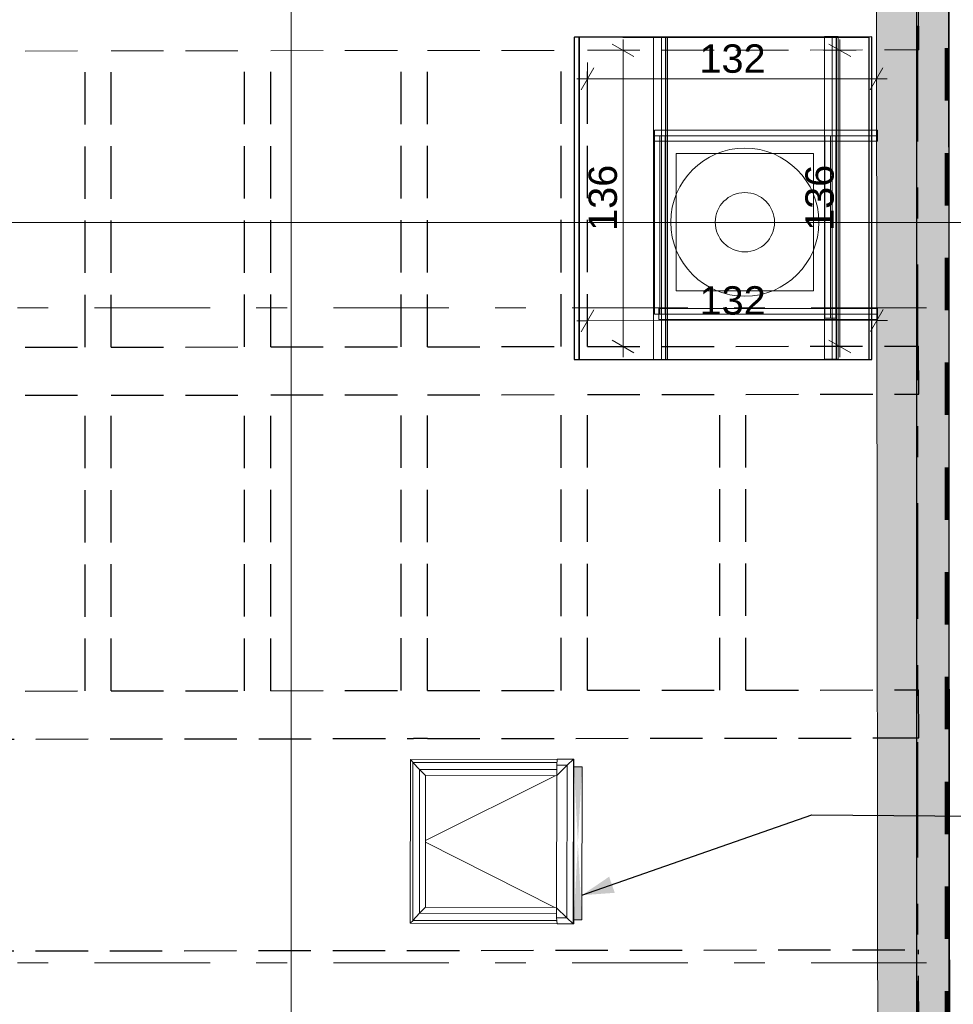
# Model space of a CAD drawing. Header units: centimetres. Extents: x -204 to 5262, y -330 to 4352.
# Tile 9 of 18: x 231 to 658, y 1215 to 1666. Entities that reach past the tile are written whole.
import ezdxf
from ezdxf.enums import TextEntityAlignment as Align

# ---------------------------------------------------------------- set-up
doc = ezdxf.new("R2010")
doc.units = ezdxf.units.CM
doc.header["$MEASUREMENT"] = 0
for name, pattern in [('Krawędzie ukryte', [34, 24, -10]), ('Przerywana', [48, 24, -24]), ('Przerywana podwójnie', [109.361107, 52.916665, -21.166666, 14.111111, -21.166666])]:
    doc.linetypes.add(name, pattern=pattern)
doc.layers.add('103-Z Zakres opracowania_Nr_pióra__255', color=7, linetype='Continuous', lineweight=140, true_color=0x00a400)
doc.layers.add('280-A Dachy Powłoki_Nr_pióra__83', color=7, linetype='Continuous', lineweight=20, true_color=0xe4d7b4)
for name, color, linetype, lineweight in [('199-Z Wymiary i opisy_Nr_pióra__11', 7, 'Continuous', 0), ('201-A Ppoż_Nr_pióra__31', 1, 'Continuous', 30), ('280-A Dachy Powłoki_Nr_pióra__13', 7, 'Continuous', 25), ('299-A Wymiary Opisy_Nr_pióra__11', 7, 'Continuous', 0), ('410-K Osie główne_Nr_pióra__11', 7, 'Continuous', 0), ('420-K Ściany_Nr_pióra__27', 7, 'Continuous', 20), ('450-K Belki nośne_Nr_pióra__12', 7, 'Continuous', 13), ('450-K Belki nośne_Nr_pióra__13', 7, 'Continuous', 25), ('450-K Belki_Nr_pióra__13', 7, 'Continuous', 25), ('840-G Znaczniki ogólne_Nr_pióra__11', 7, 'Continuous', 0), ('Nowe_440-K Słupy stalowe_Nr_pióra__135', 5, 'Continuous', 20), ('Nowe_451-K Belki stalowe_Nr_pióra__135', 5, 'Continuous', 20), ('Nowe_520-I Went_Klim_Nr_pióra__135', 5, 'Continuous', 20)]:
    doc.layers.add(name, color=color, linetype=linetype, lineweight=lineweight)
for name, color, linetype in [('280-A Dachy Powłoki', 7, 'Continuous'), ('299-A Wymiary Opisy', 7, 'Continuous'), ('410-K Osie główne', 7, 'Continuous'), ('420-K Ściany', 7, 'Continuous'), ('450-K Belki', 7, 'Continuous'), ('450-K Belki nośne', 7, 'Continuous'), ('840-G Znaczniki ogólne', 7, 'Continuous'), ('Nowe_440-K Słupy stalowe', 7, 'Continuous'), ('Nowe_451-K Belki stalowe', 7, 'Continuous'), ('Nowe_520-I Went_Klim', 7, 'Continuous')]:
    doc.layers.add(name, color=color, linetype=linetype)
doc.styles.add('STYL_AUTOMATYCZNY_1', font='arial.ttf')
doc.styles.add('STYL_AUTOMATYCZNY_2', font='arial.ttf')
doc.linetypes.add('PPOZ REI 60', pattern='A,0,[1,PW.02 RZUT KONSTRUKCJI1.Shx,S=1.984127,R=0,X=0,Y=0],-400,0', length=400)
doc.dimstyles.new('STYL_AUTOMATYCZNY__1', dxfattribs={"dimtxt": 13, "dimasz": 7.6, "dimexe": 0.18, "dimexo": 0.0625, "dimgap": 0, "dimtad": 1, "dimdec": 0, "dimzin": 0, "dimdsep": 46, "dimtxsty": 'STYL_AUTOMATYCZNY_2', "dimblk": 'ARROWHEAD_2', "dimblk1": 'ARROWHEAD_2', "dimblk2": 'ARROWHEAD_2', "dimcen": 0.09, "dimclrd": 7, "dimclre": 7, "dimclrt": 7, "dimadec": 0, "dimazin": 0, "dimtfac": 1, "dimtdec": 4, "dimtmove": 0, "dimatfit": 3, "dimfxl": 0, "dimtolj": 1, "dimtzin": 0, "dimarcsym": 0})
doc.dimstyles.new('STYL_AUTOMATYCZNY__2', dxfattribs={"dimtxt": 13, "dimasz": 7.6, "dimexe": 0.18, "dimexo": 0.0625, "dimgap": 0, "dimtad": 1, "dimtih": 1, "dimtoh": 1, "dimdec": 0, "dimzin": 0, "dimdsep": 46, "dimtxsty": 'STYL_AUTOMATYCZNY_2', "dimblk": 'ARROWHEAD_2', "dimblk1": 'ARROWHEAD_2', "dimblk2": 'ARROWHEAD_2', "dimcen": 0.09, "dimclrd": 7, "dimclre": 7, "dimclrt": 7, "dimadec": 0, "dimazin": 0, "dimtfac": 1, "dimtdec": 4, "dimtmove": 0, "dimatfit": 3, "dimfxl": 0, "dimtolj": 1, "dimtzin": 0, "dimarcsym": 0})
doc.dimstyles.new('STYL_AUTOMATYCZNY__3', dxfattribs={"dimtxt": 0.18, "dimasz": 14.592, "dimexe": 0.18, "dimexo": 0.0625, "dimgap": 0, "dimtad": 0, "dimtih": 1, "dimtoh": 1, "dimdec": 4, "dimzin": 0, "dimdsep": 46, "dimcen": 0.09, "dimadec": 0, "dimazin": 0, "dimtfac": 1, "dimtdec": 4, "dimtmove": 0, "dimatfit": 3, "dimldrblk": 'ARROWHEAD_5', "dimfxl": 0, "dimtolj": 1, "dimtzin": 0, "dimarcsym": 0})

# ---------------------------------------------------------------- blocks, each defined once
blk = doc.blocks.new('Belka IPE[1]_1', base_point=(524.69, 1657.86))
at = {"layer": 'Nowe_451-K Belki stalowe_Nr_pióra__135', "color": 5, "linetype": 'Continuous', "lineweight": 20}
for p, q in [((526.55, 1657.86), (521.08, 1657.86)), ((521.08, 1657.86), (521.08, 1510.19)), ((524.69, 1657.86), (524.69, 1510.19)), ((526.6, 1657.86), (526.55, 1657.86)), ((526.55, 1657.86), (526.55, 1510.19)), ((527.38, 1657.86), (526.6, 1657.86)), ((526.6, 1657.86), (526.6, 1510.19)), ((527.43, 1657.86), (527.38, 1657.86)), ((527.38, 1657.86), (527.38, 1510.19)), ((527.43, 1657.86), (527.43, 1510.19)), ((526.55, 1510.19), (521.08, 1510.19)), ((526.6, 1510.19), (526.55, 1510.19)), ((527.38, 1510.19), (526.6, 1510.19)), ((527.43, 1510.19), (527.38, 1510.19))]:
    blk.add_line(p, q, dxfattribs=at)
blk = doc.blocks.new('Belka IPE[2]_1', base_point=(602.87, 1658.1))
at = {"layer": 'Nowe_451-K Belki stalowe_Nr_pióra__135', "color": 5, "linetype": 'Continuous', "lineweight": 20}
for p, q in [((604.74, 1658.1), (599.26, 1658.1)), ((599.26, 1658.1), (599.26, 1510.34)), ((602.87, 1658.1), (602.87, 1510.34)), ((604.79, 1658.1), (604.74, 1658.1)), ((604.74, 1658.1), (604.74, 1510.34)), ((605.56, 1658.1), (604.79, 1658.1)), ((604.79, 1658.1), (604.79, 1510.34)), ((605.61, 1658.1), (605.56, 1658.1)), ((605.56, 1658.1), (605.56, 1510.34)), ((605.61, 1658.1), (605.61, 1510.34)), ((604.74, 1510.34), (599.26, 1510.34)), ((604.79, 1510.34), (604.74, 1510.34)), ((605.56, 1510.34), (604.79, 1510.34)), ((605.61, 1510.34), (605.56, 1510.34))]:
    blk.add_line(p, q, dxfattribs=at)
blk = doc.blocks.new('Otwór_7_1')
at = {"layer": '280-A Dachy Powłoki', "linetype": 'Continuous', "lineweight": 0, "true_color": 0x000000}
for points in [[(486.42, 1288.58), (488.31, 1323.58), (484.61, 1323.58)], [(486.42, 1288.58), (484.53, 1253.58), (488.22, 1253.58)]]:
    blk.add_hatch(color=18, dxfattribs=at).paths.add_polyline_path(points)
at = {"layer": '280-A Dachy Powłoki_Nr_pióra__83', "color": 254, "linetype": 'Continuous', "lineweight": 20, "true_color": 0xe4d7b4, "flags": 128}
for points in [[(484.61, 1323.58), (484.53, 1253.58)], [(488.31, 1323.58), (484.61, 1323.58)], [(488.22, 1253.58), (488.31, 1323.58)], [(484.53, 1253.58), (488.22, 1253.58)]]:
    blk.add_lwpolyline(points, dxfattribs=at)
blk = doc.blocks.new('Ściana_3_1', base_point=(621.38, 3006.65))
at = {"layer": '420-K Ściany', "linetype": 'Continuous', "lineweight": 0, "true_color": 0x000000}
blk.add_hatch(color=18, dxfattribs=at).paths.add_polyline_path([(654.38, 3006.65), (621.38, 3006.65), (625.08, 56.8), (658.08, 56.8), (655.12, 2413.81), (642.01, 2413.81), (642.01, 2453.81), (655.07, 2453.81)])
at = {"layer": '420-K Ściany_Nr_pióra__27', "color": 7, "linetype": 'Continuous', "lineweight": 20, "flags": 128}
for points in [[(621.38, 3006.65), (625.07, 59.14)], [(658.08, 56.8), (655.12, 2413.81)]]:
    blk.add_lwpolyline(points, dxfattribs=at)
blk = doc.blocks.new('Świetlik rozwierany[1]_1')
at = {"layer": '280-A Dachy Powłoki', "linetype": 'Continuous', "lineweight": 0, "flags": 128}
for points in [[(409.64, 1251.95), (409.74, 1326.95)], [(409.74, 1326.95), (476.97, 1326.87)], [(409.74, 1326.95), (411.02, 1325.65)], [(476.98, 1327.07), (476.75, 1324.37)], [(476.98, 1327.07), (484.36, 1327.06)], [(481.43, 1324.36), (484.36, 1327.06)], [(484.36, 1327.06), (484.26, 1251.66)], [(484.36, 1327.06), (484.62, 1327.06)], [(484.62, 1327.06), (484.52, 1251.66)], [(410.77, 1253.25), (410.86, 1325.65)], [(410.86, 1325.65), (476.85, 1325.57)], [(410.86, 1325.65), (413.89, 1322.41)], [(413.81, 1256.49), (413.89, 1322.41)], [(413.89, 1322.41), (476.74, 1322.33)], [(413.89, 1322.41), (416.69, 1319.59)], [(476.66, 1254.37), (476.66, 1259.07), (476.74, 1319.67), (476.75, 1324.37)], [(476.74, 1319.67), (481.43, 1324.36)], [(476.75, 1324.37), (481.43, 1324.36)], [(481.43, 1324.36), (481.34, 1254.36)], [(416.62, 1259.3), (416.69, 1319.59)], [(416.65, 1289.85), (475.95, 1319.52)], [(416.69, 1319.59), (476.74, 1319.51)], [(416.65, 1289.04), (475.87, 1259.23)], [(416.62, 1259.3), (413.81, 1256.49)], [(416.62, 1259.3), (476.66, 1259.23)], [(481.34, 1254.36), (476.66, 1259.07)], [(413.81, 1256.49), (410.77, 1253.25)], [(413.81, 1256.49), (476.66, 1256.41)], [(476.89, 1251.67), (476.66, 1254.37)], [(476.66, 1254.37), (481.34, 1254.36)], [(484.26, 1251.66), (481.34, 1254.36)], [(410.93, 1253.25), (409.64, 1251.95)], [(409.64, 1251.95), (476.87, 1251.87)], [(410.77, 1253.25), (476.76, 1253.17)], [(476.89, 1251.67), (484.26, 1251.66)], [(484.52, 1251.66), (484.26, 1251.66)]]:
    blk.add_lwpolyline(points, dxfattribs=at)
blk = doc.blocks.new('Dach_1_1', base_point=(9.82, 58.42))
at = {"layer": '280-A Dachy Powłoki_Nr_pióra__13', "color": 7, "linetype": 'Continuous', "lineweight": 25, "flags": 128}
for points in [[(656.3, 3007.65), (656.3, 58.96)], [(656.43, 58.96), (656.43, 3007.65)], [(484.73, 1657.81), (484.78, 1657.81)], [(484.73, 1657.81), (484.73, 1510.12)], [(621.03, 1657.96), (509.34, 1657.83), (484.78, 1657.83)], [(484.78, 1657.83), (484.78, 1657.81)], [(486.98, 1510.12), (486.97, 1657.81)], [(487, 1510.12), (487, 1657.81)], [(487.04, 1657.81), (487.04, 1510.12)], [(506.95, 1657.83), (506.9, 1657.83)], [(506.95, 1657.83), (506.97, 1657.83)], [(506.97, 1657.83), (619.65, 1657.83)], [(619.65, 1657.83), (619.65, 1510.12)], [(621.03, 1510.12), (621.03, 1657.96)], [(484.73, 1510.12), (484.78, 1510.12), (617.45, 1510.12), (621.03, 1510.12)]]:
    blk.add_lwpolyline(points, dxfattribs=at)
at = {"layer": '280-A Dachy Powłoki', "linetype": 'Continuous', "lineweight": 0}
blk.add_blockref('Świetlik rozwierany[1]_1', (0, 0), dxfattribs=at)
blk = doc.blocks.new('Wentylator dachowy poziomego wyrzutu[13]_1', base_point=(562.86, 1573.07))
at = {"layer": 'Nowe_520-I Went_Klim_Nr_pióra__135', "color": 5, "linetype": 'Continuous', "lineweight": 20, "flags": 128}
blk.add_lwpolyline([(596.78, 1573.07, 1), (528.94, 1573.07, 1)], format="xyb", close=True, dxfattribs=at)
blk.add_lwpolyline([(531.44, 1604.49), (531.44, 1541.65), (594.28, 1541.65), (594.28, 1604.49)], close=True, dxfattribs=at)
at = {"layer": 'Nowe_520-I Went_Klim_Nr_pióra__135', "color": 5, "linetype": 'Continuous', "lineweight": 20}
blk.add_circle((562.86, 1573.07), 13.57, dxfattribs=at)
blk = doc.blocks.new('Standardowy znacznik osi[20]_1', base_point=(-163, 1233.81))
at = {"layer": '410-K Osie główne_Nr_pióra__11', "color": 7, "linetype": 'Przerywana podwójnie', "lineweight": 0}
blk.add_line((-63, 1233.81), (1039.92, 1233.81), dxfattribs=at)
at = {"layer": '410-K Osie główne_Nr_pióra__11', "color": 7, "lineweight": 0, "style": 'STYL_AUTOMATYCZNY_1'}
for tag, p in [('AC_MarkerText_1_0', (-178, 1241.31)), ('AC_MarkerText_1_1', (1154.92, 1241.31))]:
    blk.add_attdef(tag, text='', height=15, dxfattribs=at).set_placement(p, align=Align.TOP_CENTER)
blk = doc.blocks.new('Standardowy znacznik osi[21]_1', base_point=(-163, 1533.81))
at = {"layer": '410-K Osie główne_Nr_pióra__11', "color": 7, "linetype": 'Przerywana podwójnie', "lineweight": 0}
blk.add_line((-63, 1533.81), (1039.92, 1533.81), dxfattribs=at)
at = {"layer": '410-K Osie główne_Nr_pióra__11', "color": 7, "lineweight": 0, "style": 'STYL_AUTOMATYCZNY_1'}
for tag, p in [('AC_MarkerText_1_0', (-178, 1541.31)), ('AC_MarkerText_1_1', (1154.92, 1541.31))]:
    blk.add_attdef(tag, text='', height=15, dxfattribs=at).set_placement(p, align=Align.TOP_CENTER)
blk = doc.blocks.new('Standardowy znacznik osi[28]_1', base_point=(642.06, 3403.44))
at = {"layer": '410-K Osie główne_Nr_pióra__11', "color": 7, "linetype": 'Przerywana podwójnie', "lineweight": 0}
blk.add_line((642.06, 3303.44), (642.06, -164.96), dxfattribs=at)
at = {"layer": '410-K Osie główne_Nr_pióra__11', "color": 7, "lineweight": 0, "style": 'STYL_AUTOMATYCZNY_1'}
for tag, p in [('AC_MarkerText_1_0', (642.06, 3425.94)), ('AC_MarkerText_1_1', (642.06, -272.46))]:
    blk.add_attdef(tag, text='', height=15, rotation=360, dxfattribs=at).set_placement(p, align=Align.TOP_CENTER)
blk = doc.blocks.new('Ceownik prosty[31]_1', base_point=(523.94, 1612.68))
at = {"layer": 'Nowe_440-K Słupy stalowe_Nr_pióra__135', "color": 5, "linetype": 'Continuous', "lineweight": 20}
for p, q in [((523.94, 1612.68), (521.44, 1612.68)), ((521.44, 1612.68), (521.44, 1571.83)), ((523.94, 1612.68), (523.94, 1530.98)), ((526.44, 1612.68), (523.94, 1612.68)), ((526.44, 1571.83), (526.44, 1612.68)), ((521.44, 1571.83), (521.44, 1530.98)), ((526.44, 1530.98), (526.44, 1571.83)), ((521.44, 1530.98), (523.94, 1530.98)), ((523.94, 1530.98), (526.44, 1530.98))]:
    blk.add_line(p, q, dxfattribs=at)
blk = doc.blocks.new('Ceownik prosty[32]_1', base_point=(623.53, 1530.98))
at = {"layer": 'Nowe_440-K Słupy stalowe_Nr_pióra__135', "color": 5, "linetype": 'Continuous', "lineweight": 20}
for p, q in [((523.53, 1530.98), (523.53, 1533.48)), ((523.53, 1533.48), (573.53, 1533.48)), ((623.53, 1530.98), (523.53, 1530.98)), ((523.53, 1528.48), (523.53, 1530.98)), ((573.53, 1533.48), (623.53, 1533.48)), ((623.53, 1533.48), (623.53, 1530.98)), ((623.53, 1530.98), (623.53, 1528.48)), ((573.53, 1528.48), (523.53, 1528.48)), ((623.53, 1528.48), (573.53, 1528.48))]:
    blk.add_line(p, q, dxfattribs=at)
blk = doc.blocks.new('Ceownik prosty[33]_1', base_point=(623.53, 1612.68))
at = {"layer": 'Nowe_440-K Słupy stalowe_Nr_pióra__135', "color": 5, "linetype": 'Continuous', "lineweight": 20}
for p, q in [((572.49, 1615.18), (521.44, 1615.18)), ((521.44, 1615.18), (521.44, 1612.68)), ((623.53, 1615.18), (572.49, 1615.18)), ((623.53, 1612.68), (623.53, 1615.18)), ((623.53, 1612.68), (521.44, 1612.68)), ((521.44, 1612.68), (521.44, 1610.18)), ((521.44, 1610.18), (572.49, 1610.18)), ((572.49, 1610.18), (623.53, 1610.18)), ((623.53, 1610.18), (623.53, 1612.68))]:
    blk.add_line(p, q, dxfattribs=at)
blk = doc.blocks.new('Ceownik prosty[34]_1', base_point=(602.01, 1612.68))
at = {"layer": 'Nowe_440-K Słupy stalowe_Nr_pióra__135', "color": 5, "linetype": 'Continuous', "lineweight": 20}
for p, q in [((599.51, 1570.87), (599.51, 1612.68)), ((599.51, 1612.68), (602.01, 1612.68)), ((602.01, 1612.68), (602.01, 1529.07)), ((602.01, 1612.68), (604.51, 1612.68)), ((604.51, 1612.68), (604.51, 1570.87)), ((599.51, 1529.07), (599.51, 1570.87)), ((604.51, 1570.87), (604.51, 1529.07)), ((602.01, 1529.07), (599.51, 1529.07)), ((604.51, 1529.07), (602.01, 1529.07))]:
    blk.add_line(p, q, dxfattribs=at)
blk = doc.blocks.new('Belka_19_1', base_point=(44.73, 1221.03))
at = {"layer": '450-K Belki nośne_Nr_pióra__13', "color": 7, "linetype": 'Krawędzie ukryte', "lineweight": 25}
for p, q in [((44.71, 1239.03), (59.8, 1239.05)), ((44.75, 1203.03), (44.71, 1239.03)), ((68.13, 1239.06), (642.42, 1239.78)), ((642.47, 1203.78), (642.42, 1239.78)), ((44.75, 1203.03), (59.76, 1203.05)), ((68.08, 1203.06), (110.51, 1203.11)), ((122.47, 1203.13), (183.53, 1203.21)), ((195.49, 1203.22), (256.94, 1203.3)), ((268.89, 1203.31), (329.99, 1203.39)), ((341.95, 1203.4), (401.71, 1203.48)), ((413.67, 1203.49), (474.99, 1203.57)), ((486.94, 1203.59), (547.59, 1203.66)), ((559.54, 1203.68), (642.47, 1203.78))]:
    blk.add_line(p, q, dxfattribs=at)
blk = doc.blocks.new('Belka_20_1', base_point=(44.73, 1347.08))
at = {"layer": '450-K Belki nośne_Nr_pióra__13', "color": 7, "linetype": 'Krawędzie ukryte', "lineweight": 25}
for p, q in [((44.71, 1358.08), (59.95, 1358.1)), ((44.74, 1336.08), (44.71, 1358.08)), ((68.28, 1358.11), (114.35, 1358.16)), ((126.3, 1358.18), (187.37, 1358.26)), ((199.32, 1358.27), (260.75, 1358.35)), ((272.7, 1358.36), (333.81, 1358.44)), ((345.76, 1358.45), (405.53, 1358.53)), ((417.48, 1358.54), (478.82, 1358.62)), ((490.78, 1358.64), (551.42, 1358.71)), ((563.38, 1358.73), (642.43, 1358.83)), ((642.46, 1336.83), (642.43, 1358.83)), ((44.74, 1336.08), (59.92, 1336.1)), ((68.25, 1336.11), (411.18, 1336.54)), ((417.48, 1336.54), (642.46, 1336.83))]:
    blk.add_line(p, q, dxfattribs=at)
blk = doc.blocks.new('Belka_21_1', base_point=(44.73, 1662.25))
at = {"layer": '450-K Belki nośne_Nr_pióra__12', "color": 7, "linetype": 'Krawędzie ukryte', "lineweight": 13}
for p, q in [((68.67, 1673.28), (114.35, 1673.34)), ((126.3, 1673.35), (187.37, 1673.43)), ((199.32, 1673.45), (260.75, 1673.52)), ((272.7, 1673.54), (333.81, 1673.61)), ((345.76, 1673.63), (405.53, 1673.7)), ((417.48, 1673.72), (478.82, 1673.8)), ((490.78, 1673.81), (551.42, 1673.89)), ((563.38, 1673.9), (642.43, 1674)), ((642.46, 1652), (642.43, 1674)), ((44.71, 1673.25), (60.35, 1673.27)), ((44.74, 1651.25), (44.71, 1673.25)), ((44.74, 1651.25), (60.32, 1651.27)), ((68.64, 1651.28), (114.35, 1651.34)), ((126.3, 1651.35), (187.37, 1651.43)), ((199.32, 1651.45), (260.75, 1651.52)), ((272.7, 1651.54), (333.81, 1651.61)), ((345.76, 1651.63), (405.53, 1651.7)), ((417.48, 1651.72), (478.82, 1651.8)), ((490.78, 1651.81), (642.46, 1652))]:
    blk.add_line(p, q, dxfattribs=at)
blk = doc.blocks.new('Belka_22_1', base_point=(44.73, 1504.55))
at = {"layer": '450-K Belki nośne_Nr_pióra__13', "color": 7, "linetype": 'Krawędzie ukryte', "lineweight": 25}
for p, q in [((44.71, 1515.55), (60.15, 1515.57)), ((44.74, 1493.55), (44.71, 1515.55)), ((68.47, 1515.58), (114.35, 1515.64)), ((126.3, 1515.65), (187.37, 1515.73)), ((199.32, 1515.74), (260.75, 1515.82)), ((272.7, 1515.84), (333.81, 1515.91)), ((345.76, 1515.93), (405.53, 1516)), ((417.48, 1516.02), (478.82, 1516.09)), ((490.78, 1516.11), (642.43, 1516.3)), ((642.46, 1494.3), (642.43, 1516.3)), ((44.74, 1493.55), (60.12, 1493.57)), ((68.45, 1493.58), (114.35, 1493.64)), ((126.3, 1493.65), (187.37, 1493.73)), ((199.32, 1493.74), (260.75, 1493.82)), ((272.7, 1493.83), (333.81, 1493.91)), ((345.76, 1493.93), (405.53, 1494)), ((417.48, 1494.02), (478.82, 1494.09)), ((490.78, 1494.11), (551.42, 1494.18)), ((563.38, 1494.2), (642.46, 1494.3))]:
    blk.add_line(p, q, dxfattribs=at)
blk = doc.blocks.new('Belka_138_1', base_point=(266.4, 1502.03))
at = {"layer": '450-K Belki_Nr_pióra__13', "color": 7, "linetype": 'Krawędzie ukryte', "lineweight": 25}
for p, q in [((260.75, 1515.82), (260.75, 1651.52)), ((272.7, 1515.84), (272.7, 1651.54))]:
    blk.add_line(p, q, dxfattribs=at)
blk = doc.blocks.new('Belka_139_1', base_point=(339.46, 1498.61))
at = {"layer": '450-K Belki_Nr_pióra__13', "color": 7, "linetype": 'Krawędzie ukryte', "lineweight": 25}
for p, q in [((333.81, 1515.91), (333.81, 1651.61)), ((345.76, 1515.93), (345.76, 1651.63))]:
    blk.add_line(p, q, dxfattribs=at)
blk = doc.blocks.new('Belka_140_1', base_point=(411.18, 1499.29))
at = {"layer": '450-K Belki_Nr_pióra__13', "color": 7, "linetype": 'Krawędzie ukryte', "lineweight": 25}
for p, q in [((405.53, 1516), (405.53, 1651.7)), ((417.48, 1516.02), (417.48, 1651.72))]:
    blk.add_line(p, q, dxfattribs=at)
blk = doc.blocks.new('Belka_141_1', base_point=(484.48, 1502.72))
at = {"layer": '450-K Belki_Nr_pióra__13', "color": 7, "linetype": 'Krawędzie ukryte', "lineweight": 25}
for p, q in [((478.82, 1516.09), (478.82, 1651.8)), ((490.78, 1516.11), (490.78, 1651.81))]:
    blk.add_line(p, q, dxfattribs=at)
blk = doc.blocks.new('Belka_144_1', base_point=(266.4, 1340.54))
at = {"layer": '450-K Belki_Nr_pióra__13', "color": 7, "linetype": 'Krawędzie ukryte', "lineweight": 25}
for p, q in [((260.75, 1358.35), (260.75, 1493.82)), ((272.7, 1358.36), (272.7, 1493.83))]:
    blk.add_line(p, q, dxfattribs=at)
blk = doc.blocks.new('Belka_145_1', base_point=(339.46, 1338.63))
at = {"layer": '450-K Belki_Nr_pióra__13', "color": 7, "linetype": 'Krawędzie ukryte', "lineweight": 25}
for p, q in [((333.81, 1358.44), (333.81, 1493.91)), ((345.76, 1358.45), (345.76, 1493.93))]:
    blk.add_line(p, q, dxfattribs=at)
blk = doc.blocks.new('Belka_146_1', base_point=(411.18, 1336.54))
at = {"layer": '450-K Belki_Nr_pióra__13', "color": 7, "linetype": 'Krawędzie ukryte', "lineweight": 25}
for p, q in [((405.53, 1358.53), (405.53, 1494)), ((417.48, 1358.54), (417.48, 1494.02)), ((417.48, 1336.54), (411.18, 1336.54)), ((417.48, 1336.54), (417.48, 1336.54))]:
    blk.add_line(p, q, dxfattribs=at)
blk = doc.blocks.new('Belka_147_1', base_point=(484.48, 1341.96))
at = {"layer": '450-K Belki_Nr_pióra__13', "color": 7, "linetype": 'Krawędzie ukryte', "lineweight": 25}
for p, q in [((478.82, 1358.62), (478.82, 1494.09)), ((490.78, 1358.64), (490.78, 1494.11))]:
    blk.add_line(p, q, dxfattribs=at)
blk = doc.blocks.new('Belka_148_1', base_point=(557.07, 1342.44))
at = {"layer": '450-K Belki_Nr_pióra__13', "color": 7, "linetype": 'Krawędzie ukryte', "lineweight": 25}
for p, q in [((551.42, 1358.71), (551.42, 1494.18)), ((563.38, 1358.73), (563.38, 1494.2))]:
    blk.add_line(p, q, dxfattribs=at)
blk = doc.blocks.new('*D259')
at = {"layer": '299-A Wymiary Opisy_Nr_pióra__11', "color": 7, "linetype": 'Continuous', "lineweight": 0}
for p, q in [((164.13, -35.75), (164.15, -20.75)), ((-1.35, -23.04), (-7.14, -33.04)), ((167.03, -23.26), (161.24, -33.25)), ((-4.24, -28.04), (164.14, -28.25)), ((164.14, -28.25), (504.14, -28.68))]:
    blk.add_line(p, q, dxfattribs=at)
at = {"layer": '299-A Wymiary Opisy_Nr_pióra__11', "color": 7, "lineweight": 0, "insert": (65.08, -25.53), "char_height": 13, "attachment_point": 7, "rotation": 359.928, "style": 'STYL_AUTOMATYCZNY_2'}
blk.add_mtext('\\A1;{\\pql;\\fArial|b0|i0|c238|p0;\\W1.000000;168}', dxfattribs=at)
blk = doc.blocks.new('ARROWHEAD_2')
at = {"color": 0, "linetype": 'Continuous', "lineweight": 0}
for p, q in [((-0.378, -0.655), (0.378, 0.655)), ((0, 0), (-1, 0))]:
    blk.add_line(p, q, dxfattribs=at)
blk = doc.blocks.new('*D270')
at = {"layer": '299-A Wymiary Opisy_Nr_pióra__11', "color": 7, "linetype": 'Continuous', "lineweight": 0}
for p, q in [((606.35, 1651.81), (606.35, 1656.7)), ((613.85, 1651.81), (598.85, 1651.81)), ((611.35, 1648.92), (601.35, 1654.7)), ((606.35, 1516.11), (606.35, 1651.81)), ((613.85, 1516.11), (598.85, 1516.11)), ((601.35, 1519), (611.35, 1513.22)), ((606.35, 1511.22), (606.35, 1516.11))]:
    blk.add_line(p, q, dxfattribs=at)
at = {"layer": '299-A Wymiary Opisy_Nr_pióra__11', "color": 7, "lineweight": 0, "insert": (603.75, 1569.09), "char_height": 13, "attachment_point": 7, "rotation": 90, "style": 'STYL_AUTOMATYCZNY_2'}
blk.add_mtext('\\A1;{\\pql;\\fArial|b0|i0|c238|p0;\\W1.000000;136}', dxfattribs=at)
blk = doc.blocks.new('*D271')
at = {"layer": '299-A Wymiary Opisy_Nr_pióra__11', "color": 7, "linetype": 'Continuous', "lineweight": 0}
for p, q in [((490.77, 1520.37), (490.75, 1535.37)), ((623.24, 1520.53), (623.22, 1535.53)), ((493.64, 1532.87), (487.88, 1522.86)), ((620.35, 1523.03), (626.11, 1533.04)), ((485.87, 1527.86), (490.76, 1527.87)), ((490.76, 1527.87), (623.23, 1528.03)), ((623.23, 1528.03), (628.12, 1528.04))]:
    blk.add_line(p, q, dxfattribs=at)
at = {"layer": '299-A Wymiary Opisy_Nr_pióra__11', "color": 7, "lineweight": 0, "insert": (542.12, 1530.53), "char_height": 13, "attachment_point": 7, "rotation": 0.0718, "style": 'STYL_AUTOMATYCZNY_2'}
blk.add_mtext('\\A1;{\\pql;\\fArial|b0|i0|c238|p0;\\W1.000000;132}', dxfattribs=at)
blk = doc.blocks.new('*D272')
at = {"layer": '299-A Wymiary Opisy_Nr_pióra__11', "color": 7, "linetype": 'Continuous', "lineweight": 0}
for p, q in [((493.66, 1643.74), (487.89, 1633.74)), ((490.78, 1631.24), (490.78, 1646.24)), ((620.19, 1633.74), (625.96, 1643.74)), ((623.08, 1631.24), (623.08, 1646.24)), ((485.89, 1638.74), (490.78, 1638.74)), ((490.78, 1638.74), (623.08, 1638.74)), ((623.08, 1638.74), (627.97, 1638.74))]:
    blk.add_line(p, q, dxfattribs=at)
at = {"layer": '299-A Wymiary Opisy_Nr_pióra__11', "color": 7, "lineweight": 0, "insert": (542.05, 1641.34), "char_height": 13, "attachment_point": 7, "style": 'STYL_AUTOMATYCZNY_2'}
blk.add_mtext('\\A1;{\\pql;\\fArial|b0|i0|c238|p0;\\W1.000000;132}', dxfattribs=at)
blk = doc.blocks.new('*D273')
at = {"layer": '299-A Wymiary Opisy_Nr_pióra__11', "color": 7, "linetype": 'Continuous', "lineweight": 0}
for p, q in [((507.07, 1651.81), (507.07, 1656.7)), ((514.57, 1651.81), (499.57, 1651.81)), ((512.07, 1648.92), (502.07, 1654.7)), ((507.07, 1516.11), (507.07, 1651.81)), ((514.57, 1516.11), (499.57, 1516.11)), ((502.07, 1519), (512.07, 1513.22)), ((507.07, 1511.22), (507.07, 1516.11))]:
    blk.add_line(p, q, dxfattribs=at)
at = {"layer": '299-A Wymiary Opisy_Nr_pióra__11', "color": 7, "lineweight": 0, "insert": (504.47, 1569.09), "char_height": 13, "attachment_point": 7, "rotation": 90, "style": 'STYL_AUTOMATYCZNY_2'}
blk.add_mtext('\\A1;{\\pql;\\fArial|b0|i0|c238|p0;\\W1.000000;136}', dxfattribs=at)
blk = doc.blocks.new('Płaszczyzna odcinająca_1_1', base_point=(355.16, 3496.5))
at = {"layer": '840-G Znaczniki ogólne_Nr_pióra__11', "color": 7, "linetype": 'Continuous', "lineweight": 0}
blk.add_line((355.16, 3481.5), (355.16, -300.45), dxfattribs=at)
blk = doc.blocks.new('Płaszczyzna odcinająca_2_1', base_point=(-179.17, 1572.99))
at = {"layer": '840-G Znaczniki ogólne_Nr_pióra__11', "color": 7, "linetype": 'Continuous', "lineweight": 0}
blk.add_line((-164.17, 1572.99), (1247.5, 1572.99), dxfattribs=at)
blk = doc.blocks.new('ARROWHEAD_5')
at = {"linetype": 'Continuous', "lineweight": 0}
blk.add_hatch(color=0, dxfattribs=at).paths.add_polyline_path([(-1, 0.2679), (0, 0), (-1, -0.2679)])
at = {"color": 0, "linetype": 'Continuous', "lineweight": 0}
blk.add_line((0, 0), (-1, 0), dxfattribs=at)

msp = doc.modelspace()

# ---------------------------------------------------------------- linework, layer by layer
at = {"layer": '103-Z Zakres opracowania_Nr_pióra__255', "color": 94, "linetype": 'Przerywana', "lineweight": 140, "true_color": 0x00a400}
msp.add_lwpolyline([(-45.53, 3079.63), (654.37, 3079.63), (654.37, 2747.81), (654.37, 2276.77), (655.29, 2276.77), (655.29, -103.95), (-45.53, -103.95)], close=True, dxfattribs=at)
at = {"layer": '201-A Ppoż_Nr_pióra__31', "color": 1, "linetype": 'PPOZ REI 60', "lineweight": 30}
msp.add_line((641.51, 3068.97), (641.51, -3.9), dxfattribs=at)

# ---------------------------------------------------------------- block references
at = {"layer": '280-A Dachy Powłoki', "color": 7, "linetype": 'Continuous', "lineweight": 25}
msp.add_blockref('Dach_1_1', (9.82, 58.42), dxfattribs=at)
at = {"layer": '280-A Dachy Powłoki', "color": 7, "linetype": 'Continuous', "lineweight": 20}
msp.add_blockref('Otwór_7_1', (0, 0), dxfattribs=at)
at = {"layer": '410-K Osie główne', "color": 7, "linetype": 'Continuous', "lineweight": 20}
for name, p in [('Standardowy znacznik osi[28]_1', (642.06, 3403.44)), ('Standardowy znacznik osi[21]_1', (-163, 1533.81)), ('Standardowy znacznik osi[20]_1', (-163, 1233.81))]:
    msp.add_blockref(name, p, dxfattribs=at)
at = {"layer": '420-K Ściany', "color": 7, "lineweight": 20}
msp.add_blockref('Ściana_3_1', (621.38, 3006.65), dxfattribs=at)
at = {"layer": '450-K Belki', "color": 7, "lineweight": 25}
for name, p in [('Belka_138_1', (266.4, 1502.03)), ('Belka_139_1', (339.46, 1498.61)), ('Belka_140_1', (411.18, 1499.29)), ('Belka_141_1', (484.48, 1502.72)), ('Belka_144_1', (266.4, 1340.54)), ('Belka_145_1', (339.46, 1338.63)), ('Belka_146_1', (411.18, 1336.54)), ('Belka_147_1', (484.48, 1341.96)), ('Belka_148_1', (557.07, 1342.44))]:
    msp.add_blockref(name, p, dxfattribs=at)
at = {"layer": '450-K Belki nośne', "color": 7, "lineweight": 13}
msp.add_blockref('Belka_21_1', (44.73, 1662.25), dxfattribs=at)
at = {"layer": '450-K Belki nośne', "color": 7, "lineweight": 25}
for name, p in [('Belka_22_1', (44.73, 1504.55)), ('Belka_20_1', (44.73, 1347.08)), ('Belka_19_1', (44.73, 1221.03))]:
    msp.add_blockref(name, p, dxfattribs=at)
at = {"layer": '840-G Znaczniki ogólne', "color": 7, "lineweight": 0}
for name, p in [('Płaszczyzna odcinająca_1_1', (355.16, 3496.5)), ('Płaszczyzna odcinająca_2_1', (-179.17, 1572.99))]:
    msp.add_blockref(name, p, dxfattribs=at)
at = {"layer": 'Nowe_440-K Słupy stalowe', "color": 5, "linetype": 'Continuous', "lineweight": 20}
for name, p in [('Ceownik prosty[33]_1', (623.53, 1612.68)), ('Ceownik prosty[31]_1', (523.94, 1612.68)), ('Ceownik prosty[34]_1', (602.01, 1612.68)), ('Ceownik prosty[32]_1', (623.53, 1530.98))]:
    msp.add_blockref(name, p, dxfattribs=at)
at = {"layer": 'Nowe_451-K Belki stalowe', "color": 5, "linetype": 'Continuous', "lineweight": 20}
for name, p in [('Belka IPE[1]_1', (524.69, 1657.86)), ('Belka IPE[2]_1', (602.87, 1658.1))]:
    msp.add_blockref(name, p, dxfattribs=at)
at = {"layer": 'Nowe_520-I Went_Klim', "color": 5, "linetype": 'Continuous', "lineweight": 20}
msp.add_blockref('Wentylator dachowy poziomego wyrzutu[13]_1', (562.86, 1573.07), dxfattribs=at)

# ---------------------------------------------------------------- dimensions: what is measured, and where the dimension line sits
at = {"layer": '299-A Wymiary Opisy', "color": 7, "linetype": 'Continuous', "lineweight": 0}
dim = msp.add_linear_dim(base=(623.08, 1638.74), p1=(490.78, 1602.8), p2=(623.08, 1602.97), dimstyle='STYL_AUTOMATYCZNY__2', dxfattribs=at)
dim.commit()
dim.dimension.update_dxf_attribs({"geometry": '*D272', "text_midpoint": (556.89, 1647.84), "dimtype": 160})
for base, p1, p2, angle, dimstyle, picture, middle, turn in [((507.07, 1651.81), (532.75, 1516.11), (532.75, 1651.81), 90, 'STYL_AUTOMATYCZNY__1', '*D273', (497.97, 1583.93), 90), ((606.35, 1651.81), (632.03, 1516.11), (632.03, 1651.81), 90, 'STYL_AUTOMATYCZNY__1', '*D270', (597.25, 1583.93), 90), ((623.23, 1528.03), (490.72, 1564.82), (623.19, 1564.99), 0.0718, 'STYL_AUTOMATYCZNY__2', '*D271', (556.95, 1537.05), 0.0718), ((164.14, -28.25), (-2.28, 1533.29), (164.17, -3.28), 359.928, 'STYL_AUTOMATYCZNY__1', '*D259', (79.93, -19.05), 359.928)]:
    dim = msp.add_linear_dim(base=base, p1=p1, p2=p2, angle=angle, dimstyle=dimstyle, dxfattribs=at)
    dim.commit()
    dim.dimension.update_dxf_attribs({"geometry": picture, "text_midpoint": middle, "dimtype": 160, "text_rotation": turn})

# ---------------------------------------------------------------- leaders
at = {"layer": '199-Z Wymiary i opisy_Nr_pióra__11', "color": 7, "linetype": 'Continuous', "lineweight": 0, "annotation_type": 0, "has_hookline": 1, "hookline_direction": 0, "text_width": 270.41}
msp.add_leader([(488.23, 1264.77), (593.6, 1301.53), (688.23, 1300.82)], dimstyle='STYL_AUTOMATYCZNY__3', dxfattribs=at)

doc.saveas('drawing.dxf')
